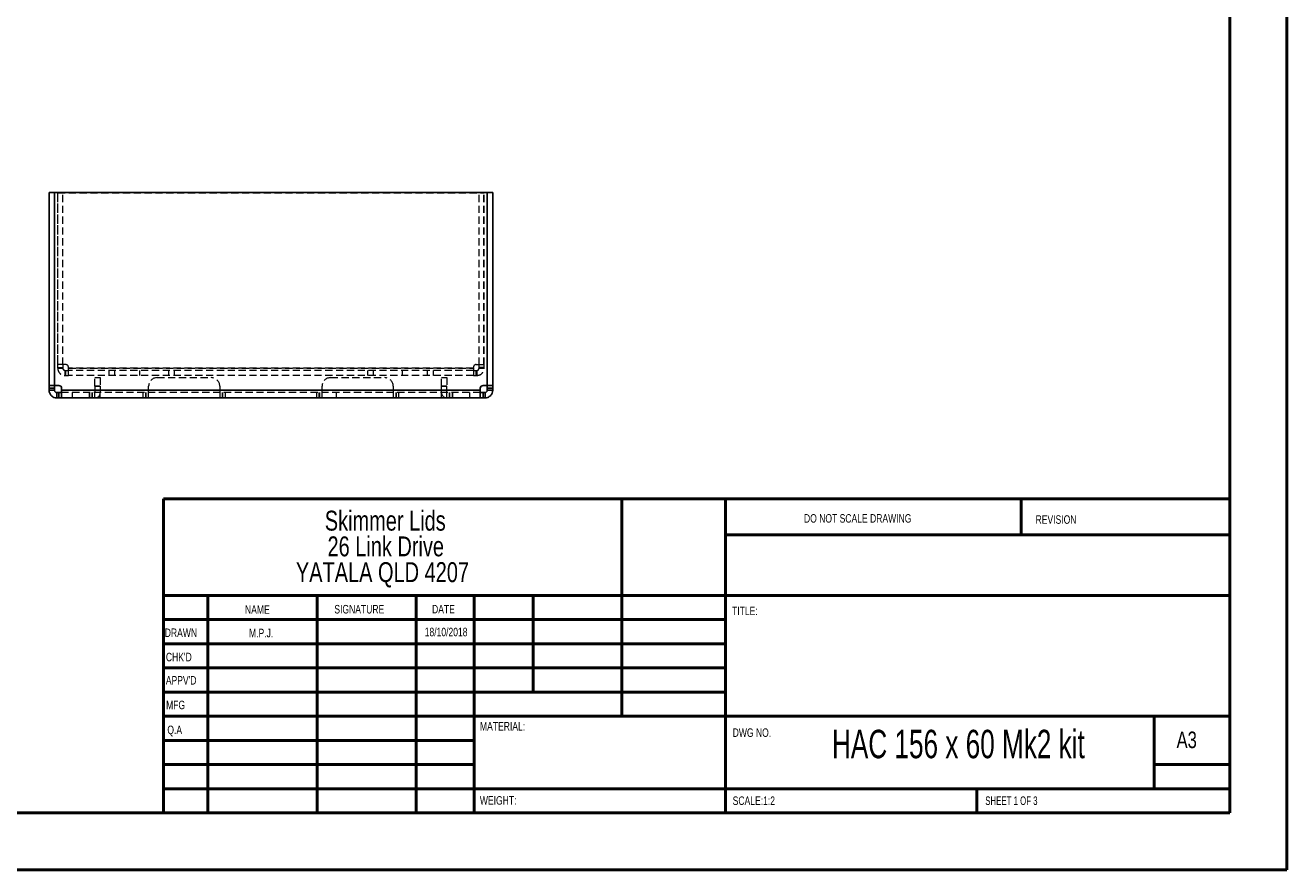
# Model space of a CAD drawing. Header units: millimetres. Extents: x 0 to 420, y 0 to 297.
# Tile 2 of 3: x 199 to 420, y 0 to 149. Entities that reach past the tile are written whole.
import ezdxf

# ---------------------------------------------------------------- set-up
doc = ezdxf.new("R2010")
doc.units = ezdxf.units.MM
doc.linetypes.add('HIDDEN', pattern=[1.905, 1.27, -0.635])
doc.styles.add('SLDTEXTSTYLE0', font='TXT', dxfattribs={"width": 0.6875})
doc.styles.add('SLDTEXTSTYLE1', font='TXT', dxfattribs={"width": 0.75})

# ---------------------------------------------------------------- blocks, each defined once
blk = doc.blocks.new('SW_NOTE_0')
at = {"color": 0, "linetype": 'Continuous', "lineweight": 0, "char_height": 3.5, "attachment_point": 2, "style": 'SLDTEXTSTYLE1'}
for s, insert in [('Skimmer Lids', (13.89, 4.51)), ('26 Link Drive', (13.98, -0.01)), ('YATALA QLD 4207', (13.4, -4.54))]:
    blk.add_mtext(s, dxfattribs=dict(at, insert=insert))

msp = doc.modelspace()

# ---------------------------------------------------------------- linework, layer by layer
at = {"color": 7, "linetype": 'Continuous', "lineweight": 50}
for p, q in [((420.38, 0.21), (420.38, 297.21)), ((410.38, 287.21), (410.38, 10.21)), ((222.88, 65.46), (410.08, 65.46)), ((222.88, 65.46), (222.88, 10.21)), ((303.48, 65.46), (303.48, 27.21)), ((321.68, 65.46), (321.68, 10.21)), ((373.68, 59.09), (373.68, 65.46)), ((410.08, 59.09), (321.68, 59.09)), ((410.08, 48.46), (222.88, 48.46)), ((230.68, 48.46), (230.68, 10.21)), ((249.87, 48.46), (249.87, 10.21)), ((267.28, 48.46), (267.28, 10.21)), ((277.48, 10.21), (277.48, 48.46)), ((287.88, 31.46), (287.88, 48.46)), ((321.68, 44.21), (222.88, 44.21)), ((321.68, 39.96), (222.88, 39.96)), ((321.68, 35.71), (222.88, 35.71)), ((321.68, 31.46), (222.88, 31.46)), ((277.48, 27.21), (222.88, 27.21)), ((277.48, 27.21), (410.08, 27.21)), ((397.08, 14.46), (397.08, 27.21)), ((277.48, 22.96), (222.88, 22.96)), ((277.48, 18.71), (222.88, 18.71)), ((410.08, 18.71), (397.08, 18.71)), ((222.88, 14.46), (410.38, 14.46)), ((365.88, 10.21), (365.88, 14.46)), ((10.38, 10.21), (410.38, 10.21)), ((0.38, 0.21), (420.38, 0.21))]:
    msp.add_line(p, q, dxfattribs=at)
at = {"color": 7, "linetype": 'Continuous', "lineweight": 25}
for p, q in [((202.76, 119.3), (203.71, 119.3)), ((202.76, 85.37), (202.76, 119.3)), ((203.71, 85.37), (203.71, 119.3)), ((203.73, 119.3), (203.73, 85.37)), ((203.73, 119.3), (279.78, 119.3)), ((279.78, 119.3), (279.78, 85.37)), ((279.81, 85.37), (279.81, 119.3)), ((280.76, 119.3), (279.81, 119.3)), ((280.76, 85.37), (280.76, 119.3)), ((202.76, 85.37), (203.71, 85.37)), ((202.76, 84.87), (202.76, 85.37)), ((202.76, 84.87), (203.71, 84.87)), ((202.76, 84.53), (202.76, 84.87)), ((202.76, 84.53), (203.71, 84.53)), ((203.71, 84.87), (203.71, 85.37)), ((203.71, 84.53), (203.71, 84.87)), ((203.73, 85.37), (204.45, 85.37)), ((204.95, 84.87), (204.95, 84.53)), ((278.57, 84.53), (204.95, 84.53)), ((278.57, 84.53), (278.57, 84.87)), ((279.07, 85.37), (279.78, 85.37)), ((280.76, 85.37), (279.81, 85.37)), ((279.81, 84.87), (279.81, 85.37)), ((280.76, 84.87), (279.81, 84.87)), ((279.81, 84.53), (279.81, 84.87)), ((280.76, 84.53), (279.81, 84.53)), ((280.76, 84.87), (280.76, 85.37)), ((280.76, 84.53), (280.76, 84.87)), ((204.11, 83.18), (204.11, 84.13)), ((204.45, 84.13), (204.11, 84.13)), ((204.45, 83.18), (204.11, 83.18)), ((204.45, 83.18), (204.45, 84.13)), ((204.95, 84.13), (204.45, 84.13)), ((204.95, 83.18), (204.45, 83.18)), ((278.57, 83.18), (204.95, 83.18)), ((279.07, 84.13), (278.57, 84.13)), ((279.07, 83.18), (278.57, 83.18)), ((279.07, 83.18), (279.07, 84.13)), ((279.41, 84.13), (279.07, 84.13)), ((279.41, 83.18), (279.07, 83.18)), ((279.41, 83.18), (279.41, 84.13))]:
    msp.add_line(p, q, dxfattribs=at)
at = {"color": 7, "linetype": 'HIDDEN', "lineweight": 18}
for p, q in [((204.3, 119.25), (204.26, 119.25)), ((204.26, 119.25), (204.26, 89.04)), ((204.3, 119.25), (279.21, 119.25)), ((204.3, 89.04), (204.3, 119.25)), ((205.16, 89.04), (205.16, 119.25)), ((278.36, 89.04), (278.36, 119.25)), ((279.21, 89.04), (279.21, 119.25)), ((279.21, 119.25), (279.26, 119.25)), ((279.26, 89.04), (279.26, 119.25)), ((204.26, 89.04), (204.3, 89.04)), ((204.26, 89.04), (204.26, 88.54)), ((205.67, 89.04), (204.3, 89.04)), ((205.16, 89.04), (205.16, 88.54)), ((277.85, 89.04), (279.21, 89.04)), ((278.36, 88.54), (278.36, 89.04)), ((279.26, 89.04), (279.21, 89.04)), ((279.26, 88.54), (279.26, 89.04)), ((204.26, 88.54), (205.16, 88.54)), ((204.26, 88.54), (204.26, 88.43)), ((204.26, 88.54), (205.16, 88.54)), ((204.26, 88.43), (205.16, 88.43)), ((205.16, 88.43), (204.26, 88.43)), ((205.16, 88.54), (205.16, 88.43)), ((205.56, 87.13), (205.56, 88.03)), ((205.56, 88.03), (205.67, 88.03)), ((205.56, 88.03), (205.56, 87.13)), ((205.56, 88.03), (205.56, 87.13)), ((205.56, 87.13), (205.56, 88.03)), ((205.56, 87.13), (205.67, 87.13)), ((205.67, 87.13), (205.67, 88.03)), ((205.67, 88.03), (206.17, 88.03)), ((205.67, 87.13), (205.67, 88.03)), ((205.67, 87.13), (206.17, 87.13)), ((206.17, 88.43), (206.17, 88.54)), ((277.35, 88.43), (206.17, 88.43)), ((206.17, 88.43), (277.35, 88.43)), ((206.17, 88.43), (277.35, 88.43)), ((277.35, 88.43), (206.17, 88.43)), ((277.35, 88.03), (206.17, 88.03)), ((277.35, 87.13), (206.17, 87.13)), ((210.81, 85.25), (210.81, 86.75)), ((210.81, 86.75), (211.76, 86.75)), ((211.76, 86.75), (211.76, 85.25)), ((213.26, 88.03), (213.26, 87.13)), ((214.26, 88.03), (214.26, 87.13)), ((214.26, 88.03), (214.26, 87.13)), ((214.26, 88.03), (214.26, 87.13)), ((214.26, 88.03), (214.26, 87.13)), ((218.66, 88.03), (218.66, 87.13)), ((221.76, 86.75), (231.26, 86.75)), ((223.76, 88.03), (223.76, 87.13)), ((223.76, 88.03), (223.76, 87.13)), ((223.76, 88.03), (223.76, 87.13)), ((223.76, 88.03), (223.76, 87.13)), ((224.76, 88.03), (224.76, 87.13)), ((252.26, 86.75), (261.76, 86.75)), ((258.76, 88.03), (258.76, 87.13)), ((259.76, 88.03), (259.76, 87.13)), ((259.76, 88.03), (259.76, 87.13)), ((259.76, 88.03), (259.76, 87.13)), ((259.76, 88.03), (259.76, 87.13)), ((264.86, 88.03), (264.86, 87.13)), ((269.26, 88.03), (269.26, 87.13)), ((269.26, 88.03), (269.26, 87.13)), ((269.26, 88.03), (269.26, 87.13)), ((269.26, 88.03), (269.26, 87.13)), ((270.26, 88.03), (270.26, 87.13)), ((271.76, 86.75), (272.71, 86.75)), ((271.76, 85.25), (271.76, 86.75)), ((272.71, 86.75), (272.71, 85.25)), ((277.35, 88.43), (277.35, 88.54)), ((277.35, 88.03), (277.85, 88.03)), ((277.35, 87.13), (277.85, 87.13)), ((277.85, 87.13), (277.85, 88.03)), ((277.85, 88.03), (277.96, 88.03)), ((277.85, 87.13), (277.85, 88.03)), ((277.85, 87.13), (277.96, 87.13)), ((277.96, 87.13), (277.96, 88.03)), ((277.96, 88.03), (277.96, 87.13)), ((277.96, 88.03), (277.96, 87.13)), ((277.96, 87.13), (277.96, 88.03)), ((279.26, 88.54), (278.36, 88.54)), ((278.36, 88.43), (278.36, 88.54)), ((279.26, 88.54), (278.36, 88.54)), ((279.26, 88.43), (278.36, 88.43)), ((278.36, 88.43), (279.26, 88.43)), ((279.26, 88.43), (279.26, 88.54)), ((202.76, 84.87), (203.71, 84.87)), ((202.76, 84.53), (203.71, 84.53)), ((204.95, 84.53), (278.57, 84.53)), ((278.57, 84.53), (204.95, 84.53)), ((204.95, 84.53), (278.57, 84.53)), ((211.76, 85.25), (210.81, 85.25)), ((210.81, 85.25), (210.81, 84.13)), ((210.81, 85.25), (211.76, 85.25)), ((211.76, 85.25), (210.81, 85.25)), ((210.81, 85.25), (211.76, 85.25)), ((211.76, 85.25), (211.76, 84.13)), ((220.26, 84.13), (220.26, 85.25)), ((232.76, 85.25), (232.76, 84.13)), ((250.76, 84.13), (250.76, 85.25)), ((263.26, 85.25), (263.26, 84.13)), ((271.76, 84.13), (271.76, 85.25)), ((272.71, 85.25), (271.76, 85.25)), ((271.76, 85.25), (272.71, 85.25)), ((272.71, 85.25), (271.76, 85.25)), ((271.76, 85.25), (272.71, 85.25)), ((272.71, 84.13), (272.71, 85.25)), ((280.76, 84.87), (279.81, 84.87)), ((280.76, 84.53), (279.81, 84.53)), ((204.11, 83.18), (204.11, 84.13)), ((204.45, 83.18), (204.45, 84.13)), ((278.57, 84.13), (204.95, 84.13)), ((206.81, 84.13), (206.81, 83.18)), ((209.83, 84.13), (209.83, 83.18)), ((209.86, 83.18), (209.86, 84.13)), ((210.33, 83.18), (210.33, 84.13)), ((210.33, 84.13), (210.33, 83.18)), ((210.33, 83.18), (210.33, 84.13)), ((210.33, 84.13), (210.33, 83.18)), ((210.33, 83.18), (210.33, 84.13)), ((210.33, 84.13), (210.33, 83.18)), ((210.33, 83.18), (210.33, 84.13)), ((210.33, 84.13), (210.33, 83.18)), ((210.81, 83.18), (210.81, 84.13)), ((210.81, 83.18), (210.81, 84.13)), ((210.81, 83.18), (210.81, 84.13)), ((210.81, 83.18), (210.81, 84.13)), ((211.76, 83.18), (211.76, 84.13)), ((219.26, 84.13), (219.26, 83.18)), ((219.76, 83.18), (219.76, 84.13)), ((219.76, 84.13), (219.76, 83.18)), ((220.26, 83.18), (220.26, 84.13)), ((232.76, 84.13), (232.76, 83.18)), ((233.26, 83.18), (233.26, 84.13)), ((233.26, 84.13), (233.26, 83.18)), ((233.76, 83.18), (233.76, 84.13)), ((249.76, 84.13), (249.76, 83.18)), ((250.26, 84.13), (250.26, 83.18)), ((250.26, 83.18), (250.26, 84.13)), ((250.31, 84.13), (250.31, 83.18)), ((250.76, 83.18), (250.76, 84.13)), ((253.31, 83.18), (253.31, 84.13)), ((263.26, 84.13), (263.26, 83.18)), ((263.76, 84.13), (263.76, 83.18)), ((263.76, 83.18), (263.76, 84.13)), ((264.26, 83.18), (264.26, 84.13)), ((271.76, 83.18), (271.76, 84.13)), ((272.71, 83.18), (272.71, 84.13)), ((272.71, 83.18), (272.71, 84.13)), ((272.71, 83.18), (272.71, 84.13)), ((272.71, 83.18), (272.71, 84.13)), ((273.18, 84.13), (273.18, 83.18)), ((273.18, 83.18), (273.18, 84.13)), ((273.18, 84.13), (273.18, 83.18)), ((273.18, 83.18), (273.18, 84.13)), ((273.18, 84.13), (273.18, 83.18)), ((273.18, 83.18), (273.18, 84.13)), ((273.18, 84.13), (273.18, 83.18)), ((273.18, 83.18), (273.18, 84.13)), ((273.66, 84.13), (273.66, 83.18)), ((273.68, 83.18), (273.68, 84.13)), ((276.71, 83.18), (276.71, 84.13)), ((279.07, 83.18), (279.07, 84.13)), ((279.41, 83.18), (279.41, 84.13))]:
    msp.add_line(p, q, dxfattribs=at)
for centre, radius, start, end in [((205.67, 88.54), 0.5, 0, 90), ((277.85, 88.54), 0.5, 90, 180), ((221.76, 85.25), 1.5, 90, 180), ((231.26, 85.25), 1.5, 0, 90), ((252.26, 85.25), 1.5, 90, 180), ((261.76, 85.25), 1.5, 0, 90), ((210.81, 84.13), 0.95, 270, 0), ((272.71, 84.13), 0.95, 180, 270)]:
    msp.add_arc(centre, radius, start, end, dxfattribs=at)
at = {"color": 7, "linetype": 'Continuous', "lineweight": 25}
for centre, start, end in [((204.45, 84.87), 0, 90), ((279.07, 84.87), 90, 180)]:
    msp.add_arc(centre, 0.5, start, end, dxfattribs=at)
at = {"color": 7, "linetype": 'HIDDEN', "lineweight": 18}
for points in [[(204.26, 88.43), (204.28, 88.26), (204.32, 87.91), (204.62, 87.49), (205.05, 87.18), (205.39, 87.15), (205.56, 87.13)], [(205.16, 88.43), (205.16, 88.37), (205.18, 88.27), (205.27, 88.14), (205.4, 88.04), (205.51, 88.03), (205.56, 88.03)], [(206.17, 87.13), (206.17, 87.15), (206.17, 87.18), (206.17, 87.49), (206.17, 87.91), (206.17, 88.26), (206.17, 88.43)], [(277.35, 88.43), (277.35, 88.26), (277.35, 87.91), (277.35, 87.49), (277.35, 87.18), (277.35, 87.15), (277.35, 87.13)], [(277.96, 88.03), (278.01, 88.03), (278.12, 88.04), (278.25, 88.14), (278.34, 88.27), (278.35, 88.37), (278.36, 88.43)], [(277.96, 87.13), (278.13, 87.15), (278.47, 87.18), (278.9, 87.49), (279.2, 87.91), (279.24, 88.26), (279.26, 88.43)]]:
    msp.add_open_spline(points, degree=3, dxfattribs=at)
at = {"color": 7, "linetype": 'Continuous', "lineweight": 25}
for points in [[(202.76, 84.53), (202.78, 84.35), (202.82, 84), (203.13, 83.55), (203.58, 83.24), (203.93, 83.2), (204.11, 83.18)], [(203.71, 84.53), (203.71, 84.47), (203.73, 84.37), (203.82, 84.24), (203.95, 84.14), (204.06, 84.13), (204.11, 84.13)], [(204.95, 83.18), (204.95, 83.2), (204.95, 83.24), (204.95, 83.55), (204.95, 84), (204.95, 84.35), (204.95, 84.53)], [(278.57, 84.53), (278.57, 84.35), (278.57, 84), (278.57, 83.55), (278.57, 83.24), (278.57, 83.2), (278.57, 83.18)], [(279.41, 84.13), (279.46, 84.13), (279.57, 84.14), (279.7, 84.24), (279.79, 84.37), (279.8, 84.47), (279.81, 84.53)], [(279.41, 83.18), (279.58, 83.2), (279.94, 83.24), (280.38, 83.55), (280.7, 84), (280.74, 84.35), (280.76, 84.53)]]:
    msp.add_open_spline(points, degree=3, dxfattribs=at)

# ---------------------------------------------------------------- block references
at = {"color": 7, "linetype": 'Continuous', "lineweight": 0}
msp.add_blockref('SW_NOTE_0', (247.97, 58.84), dxfattribs=at)

# ---------------------------------------------------------------- texts
for s, insert, char_height, attachment_point, style in [('DO NOT SCALE DRAWING', (335.49, 62.75), 1.5, 1, 'SLDTEXTSTYLE1'), ('REVISION', (376.21, 62.55), 1.5, 1, 'SLDTEXTSTYLE1'), ('NAME', (237.2, 46.72), 1.5, 1, 'SLDTEXTSTYLE1'), ('SIGNATURE', (252.91, 46.78), 1.5, 1, 'SLDTEXTSTYLE1'), ('DATE', (270.09, 46.79), 1.5, 1, 'SLDTEXTSTYLE1'), ('TITLE:', (322.84, 46.49), 1.5, 1, 'SLDTEXTSTYLE1'), ('DRAWN', (223.09, 42.64), 1.5, 1, 'SLDTEXTSTYLE1'), ('M.P.J.', (240.04, 42.6), 1.499, 2, 'SLDTEXTSTYLE1'), ('18/10/2018', (272.56, 42.77), 1.499, 2, 'SLDTEXTSTYLE1'), ("CHK'D", (223.29, 38.37), 1.5, 1, 'SLDTEXTSTYLE1'), ("APPV'D", (223.28, 34.28), 1.5, 1, 'SLDTEXTSTYLE1'), ('MFG', (223.33, 29.95), 1.5, 1, 'SLDTEXTSTYLE1'), ('Q.A', (223.55, 25.56), 1.5, 1, 'SLDTEXTSTYLE1'), ('MATERIAL:', (278.52, 26.2), 1.5, 1, 'SLDTEXTSTYLE1'), ('DWG NO.', (322.95, 25.08), 1.5, 1, 'SLDTEXTSTYLE1'), ('HAC 156 x 60 Mk2 kit', (362.64, 24.83), 5, 2, 'SLDTEXTSTYLE0'), ('A3', (401, 24.52), 2.91, 1, 'SLDTEXTSTYLE1'), ('WEIGHT:', (278.5, 13.16), 1.499, 1, 'SLDTEXTSTYLE1'), ('SCALE:1:2', (322.95, 13.11), 1.5, 1, 'SLDTEXTSTYLE1'), ('SHEET 1 OF 3', (367.36, 13.11), 1.5, 1, 'SLDTEXTSTYLE0')]:
    msp.add_mtext(s, dxfattribs=dict(at, insert=insert, char_height=char_height, attachment_point=attachment_point, style=style))

doc.saveas('drawing.dxf')
